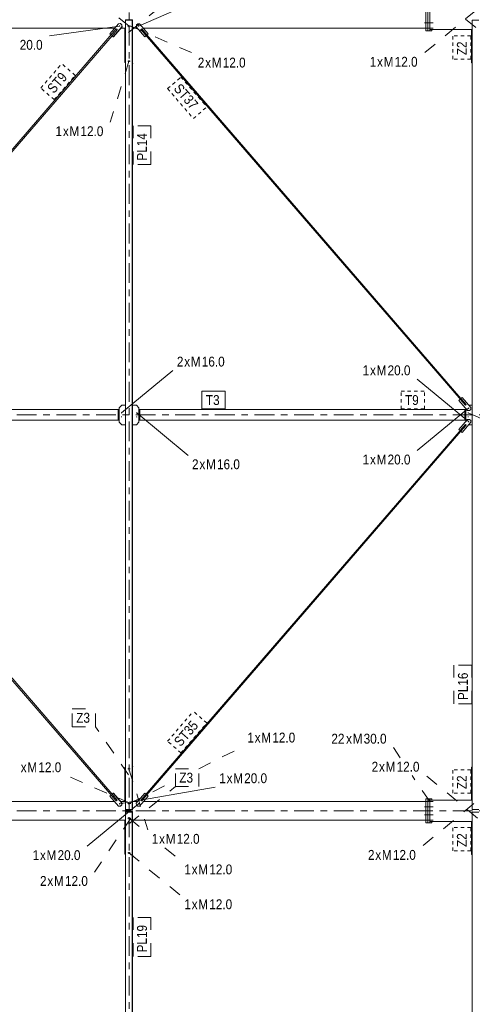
# Model space of a CAD drawing. Header units: millimetres. Extents: x -54 to 556, y -102 to 998.
# Tile 5 of 34: x 88 to 157, y 81 to 230. Entities that reach past the tile are written whole.
import ezdxf

# ---------------------------------------------------------------- set-up
doc = ezdxf.new("R2010")
doc.units = ezdxf.units.MM
for name, pattern in [('XKITLINE00', [0]), ('XKITLINE02', [4, 2, -2]), ('XKITLINE03', [6, 3, -1, 1, -1]), ('XKITLINE04', [3, 0.5, -0.5, 0.5, -0.5, 0.5, -0.5])]:
    doc.linetypes.add(name, pattern=pattern)
for name, color, linetype, lineweight in [('Element', 2, 'Continuous', 0), ('Spoina', 1, 'Continuous', 0), ('Znak elementu', 2, 'Continuous', 0), ('Znak śruby', 4, 'Continuous', 0), ('Śruba', 3, 'Continuous', 0)]:
    doc.layers.add(name, color=color, linetype=linetype, lineweight=lineweight)
doc.styles.add('ARIAL', font='ARIAL.TTF')

msp = doc.modelspace()

# ---------------------------------------------------------------- hatches: boundary and pattern name
at = {"layer": 'Śruba'}
for points in [[(103.67, 228.93), (103.67, 228.92), (103.66, 228.91), (103.66, 228.9), (103.66, 228.89), (103.65, 228.88), (103.64, 228.87), (103.64, 228.86), (103.63, 228.86), (103.62, 228.85), (103.61, 228.84), (103.6, 228.84), (103.59, 228.84), (103.58, 228.83), (103.57, 228.83), (103.56, 228.83), (103.55, 228.83), (103.54, 228.83), (103.53, 228.84), (103.52, 228.84), (103.51, 228.84), (103.5, 228.85), (103.49, 228.86), (103.48, 228.86), (103.47, 228.87), (103.47, 228.88), (103.46, 228.89), (103.46, 228.9), (103.45, 228.91), (103.45, 228.92), (103.45, 228.93), (103.45, 228.94), (103.45, 228.95), (103.45, 228.96), (103.45, 228.97), (103.46, 228.98), (103.46, 228.99), (103.47, 229), (103.47, 229.01), (103.48, 229.02), (103.49, 229.03), (103.5, 229.03), (103.51, 229.04), (103.52, 229.04), (103.53, 229.05), (103.54, 229.05), (103.55, 229.05), (103.56, 229.05), (103.57, 229.05), (103.58, 229.05), (103.59, 229.05), (103.6, 229.04), (103.61, 229.04), (103.62, 229.03), (103.63, 229.03), (103.64, 229.02), (103.64, 229.01), (103.65, 229), (103.66, 228.99), (103.66, 228.98), (103.66, 228.97), (103.67, 228.96), (103.67, 228.95), (103.67, 228.94)], [(106.54, 228.93), (106.54, 228.92), (106.54, 228.91), (106.53, 228.9), (106.53, 228.89), (106.52, 228.88), (106.52, 228.87), (106.51, 228.86), (106.5, 228.86), (106.49, 228.85), (106.48, 228.84), (106.47, 228.84), (106.46, 228.84), (106.45, 228.83), (106.44, 228.83), (106.43, 228.83), (106.42, 228.83), (106.41, 228.83), (106.4, 228.84), (106.39, 228.84), (106.38, 228.84), (106.37, 228.85), (106.36, 228.85), (106.35, 228.86), (106.35, 228.87), (106.34, 228.88), (106.34, 228.89), (106.33, 228.9), (106.33, 228.91), (106.32, 228.92), (106.32, 228.93), (106.32, 228.94), (106.32, 228.95), (106.32, 228.96), (106.33, 228.97), (106.33, 228.98), (106.33, 228.99), (106.34, 229), (106.35, 229.01), (106.35, 229.02), (106.36, 229.02), (106.37, 229.03), (106.38, 229.04), (106.39, 229.04), (106.4, 229.05), (106.41, 229.05), (106.42, 229.05), (106.43, 229.05), (106.44, 229.05), (106.45, 229.05), (106.46, 229.05), (106.47, 229.04), (106.48, 229.04), (106.49, 229.03), (106.5, 229.03), (106.51, 229.02), (106.52, 229.01), (106.52, 229), (106.53, 228.99), (106.53, 228.98), (106.54, 228.97), (106.54, 228.96), (106.54, 228.95), (106.54, 228.94)], [(103.94, 170.29), (103.94, 170.28), (103.94, 170.27), (103.93, 170.27), (103.93, 170.26), (103.93, 170.25), (103.92, 170.24), (103.91, 170.24), (103.91, 170.23), (103.9, 170.23), (103.89, 170.22), (103.88, 170.22), (103.88, 170.21), (103.87, 170.21), (103.86, 170.21), (103.85, 170.21), (103.84, 170.21), (103.83, 170.21), (103.82, 170.21), (103.82, 170.22), (103.81, 170.22), (103.8, 170.23), (103.79, 170.23), (103.79, 170.24), (103.78, 170.24), (103.78, 170.25), (103.77, 170.26), (103.77, 170.27), (103.76, 170.27), (103.76, 170.28), (103.76, 170.29), (103.76, 170.3), (103.76, 170.31), (103.76, 170.32), (103.76, 170.33), (103.77, 170.33), (103.77, 170.34), (103.78, 170.35), (103.78, 170.36), (103.79, 170.36), (103.79, 170.37), (103.8, 170.37), (103.81, 170.38), (103.82, 170.38), (103.82, 170.39), (103.83, 170.39), (103.84, 170.39), (103.85, 170.39), (103.86, 170.39), (103.87, 170.39), (103.88, 170.39), (103.88, 170.38), (103.89, 170.38), (103.9, 170.37), (103.91, 170.37), (103.91, 170.36), (103.92, 170.36), (103.93, 170.35), (103.93, 170.34), (103.93, 170.33), (103.94, 170.33), (103.94, 170.32), (103.94, 170.31), (103.94, 170.3)], [(106.24, 170.29), (106.24, 170.28), (106.24, 170.27), (106.23, 170.27), (106.23, 170.26), (106.22, 170.25), (106.22, 170.24), (106.21, 170.24), (106.21, 170.23), (106.2, 170.23), (106.19, 170.22), (106.18, 170.22), (106.18, 170.21), (106.17, 170.21), (106.16, 170.21), (106.15, 170.21), (106.14, 170.21), (106.13, 170.21), (106.12, 170.21), (106.12, 170.22), (106.11, 170.22), (106.1, 170.23), (106.09, 170.23), (106.09, 170.24), (106.08, 170.24), (106.07, 170.25), (106.07, 170.26), (106.07, 170.27), (106.06, 170.27), (106.06, 170.28), (106.06, 170.29), (106.06, 170.3), (106.06, 170.31), (106.06, 170.32), (106.06, 170.33), (106.07, 170.33), (106.07, 170.34), (106.07, 170.35), (106.08, 170.36), (106.09, 170.36), (106.09, 170.37), (106.1, 170.37), (106.11, 170.38), (106.12, 170.38), (106.12, 170.39), (106.13, 170.39), (106.14, 170.39), (106.15, 170.39), (106.16, 170.39), (106.17, 170.39), (106.18, 170.39), (106.18, 170.38), (106.19, 170.38), (106.2, 170.37), (106.21, 170.37), (106.21, 170.36), (106.22, 170.36), (106.22, 170.35), (106.23, 170.34), (106.23, 170.33), (106.24, 170.33), (106.24, 170.32), (106.24, 170.31), (106.24, 170.3)], [(156.44, 170.29), (156.44, 170.28), (156.44, 170.27), (156.43, 170.27), (156.43, 170.26), (156.43, 170.25), (156.42, 170.24), (156.41, 170.24), (156.41, 170.23), (156.4, 170.23), (156.39, 170.22), (156.39, 170.22), (156.38, 170.21), (156.37, 170.21), (156.36, 170.21), (156.35, 170.21), (156.34, 170.21), (156.33, 170.21), (156.32, 170.21), (156.32, 170.22), (156.31, 170.22), (156.3, 170.23), (156.29, 170.23), (156.29, 170.24), (156.28, 170.24), (156.28, 170.25), (156.27, 170.26), (156.27, 170.27), (156.26, 170.27), (156.26, 170.28), (156.26, 170.29), (156.26, 170.3), (156.26, 170.31), (156.26, 170.32), (156.26, 170.33), (156.27, 170.33), (156.27, 170.34), (156.28, 170.35), (156.28, 170.36), (156.29, 170.36), (156.29, 170.37), (156.3, 170.37), (156.31, 170.38), (156.32, 170.38), (156.32, 170.39), (156.33, 170.39), (156.34, 170.39), (156.35, 170.39), (156.36, 170.39), (156.37, 170.39), (156.38, 170.39), (156.39, 170.38), (156.39, 170.38), (156.4, 170.37), (156.41, 170.37), (156.41, 170.36), (156.42, 170.36), (156.43, 170.35), (156.43, 170.34), (156.43, 170.33), (156.44, 170.33), (156.44, 170.32), (156.44, 170.31), (156.44, 170.3)], [(156.52, 171.01), (156.52, 171), (156.51, 170.99), (156.51, 170.98), (156.51, 170.97), (156.5, 170.96), (156.49, 170.95), (156.49, 170.94), (156.48, 170.94), (156.47, 170.93), (156.46, 170.92), (156.45, 170.92), (156.44, 170.92), (156.43, 170.91), (156.42, 170.91), (156.41, 170.91), (156.4, 170.91), (156.39, 170.91), (156.38, 170.91), (156.37, 170.92), (156.36, 170.92), (156.35, 170.93), (156.34, 170.93), (156.33, 170.94), (156.32, 170.95), (156.32, 170.96), (156.31, 170.97), (156.31, 170.98), (156.3, 170.99), (156.3, 171), (156.3, 171.01), (156.3, 171.02), (156.3, 171.03), (156.3, 171.04), (156.3, 171.05), (156.31, 171.06), (156.31, 171.07), (156.32, 171.08), (156.32, 171.09), (156.33, 171.1), (156.34, 171.1), (156.35, 171.11), (156.36, 171.12), (156.37, 171.12), (156.38, 171.13), (156.39, 171.13), (156.4, 171.13), (156.41, 171.13), (156.42, 171.13), (156.43, 171.13), (156.44, 171.13), (156.45, 171.12), (156.46, 171.12), (156.47, 171.11), (156.48, 171.11), (156.49, 171.1), (156.49, 171.09), (156.5, 171.08), (156.51, 171.07), (156.51, 171.06), (156.51, 171.05), (156.52, 171.04), (156.52, 171.03), (156.52, 171.02)], [(103.94, 169.69), (103.94, 169.68), (103.94, 169.67), (103.93, 169.67), (103.93, 169.66), (103.93, 169.65), (103.92, 169.64), (103.91, 169.64), (103.91, 169.63), (103.9, 169.63), (103.89, 169.62), (103.88, 169.62), (103.88, 169.61), (103.87, 169.61), (103.86, 169.61), (103.85, 169.61), (103.84, 169.61), (103.83, 169.61), (103.82, 169.61), (103.82, 169.62), (103.81, 169.62), (103.8, 169.63), (103.79, 169.63), (103.79, 169.64), (103.78, 169.64), (103.78, 169.65), (103.77, 169.66), (103.77, 169.67), (103.76, 169.67), (103.76, 169.68), (103.76, 169.69), (103.76, 169.7), (103.76, 169.71), (103.76, 169.72), (103.76, 169.73), (103.77, 169.73), (103.77, 169.74), (103.78, 169.75), (103.78, 169.76), (103.79, 169.76), (103.79, 169.77), (103.8, 169.77), (103.81, 169.78), (103.82, 169.78), (103.82, 169.79), (103.83, 169.79), (103.84, 169.79), (103.85, 169.79), (103.86, 169.79), (103.87, 169.79), (103.88, 169.79), (103.88, 169.78), (103.89, 169.78), (103.9, 169.77), (103.91, 169.77), (103.91, 169.76), (103.92, 169.76), (103.93, 169.75), (103.93, 169.74), (103.93, 169.73), (103.94, 169.73), (103.94, 169.72), (103.94, 169.71), (103.94, 169.7)], [(106.24, 169.69), (106.24, 169.68), (106.24, 169.67), (106.23, 169.67), (106.23, 169.66), (106.22, 169.65), (106.22, 169.64), (106.21, 169.64), (106.21, 169.63), (106.2, 169.63), (106.19, 169.62), (106.18, 169.62), (106.18, 169.61), (106.17, 169.61), (106.16, 169.61), (106.15, 169.61), (106.14, 169.61), (106.13, 169.61), (106.12, 169.61), (106.12, 169.62), (106.11, 169.62), (106.1, 169.63), (106.09, 169.63), (106.09, 169.64), (106.08, 169.64), (106.07, 169.65), (106.07, 169.66), (106.07, 169.67), (106.06, 169.67), (106.06, 169.68), (106.06, 169.69), (106.06, 169.7), (106.06, 169.71), (106.06, 169.72), (106.06, 169.73), (106.07, 169.73), (106.07, 169.74), (106.07, 169.75), (106.08, 169.76), (106.09, 169.76), (106.09, 169.77), (106.1, 169.77), (106.11, 169.78), (106.12, 169.78), (106.12, 169.79), (106.13, 169.79), (106.14, 169.79), (106.15, 169.79), (106.16, 169.79), (106.17, 169.79), (106.18, 169.79), (106.18, 169.78), (106.19, 169.78), (106.2, 169.77), (106.21, 169.77), (106.21, 169.76), (106.22, 169.76), (106.22, 169.75), (106.23, 169.74), (106.23, 169.73), (106.24, 169.73), (106.24, 169.72), (106.24, 169.71), (106.24, 169.7)], [(156.44, 169.69), (156.44, 169.68), (156.44, 169.67), (156.43, 169.67), (156.43, 169.66), (156.43, 169.65), (156.42, 169.64), (156.41, 169.64), (156.41, 169.63), (156.4, 169.63), (156.39, 169.62), (156.39, 169.62), (156.38, 169.61), (156.37, 169.61), (156.36, 169.61), (156.35, 169.61), (156.34, 169.61), (156.33, 169.61), (156.32, 169.61), (156.32, 169.62), (156.31, 169.62), (156.3, 169.63), (156.29, 169.63), (156.29, 169.64), (156.28, 169.64), (156.28, 169.65), (156.27, 169.66), (156.27, 169.67), (156.26, 169.67), (156.26, 169.68), (156.26, 169.69), (156.26, 169.7), (156.26, 169.71), (156.26, 169.72), (156.26, 169.73), (156.27, 169.73), (156.27, 169.74), (156.28, 169.75), (156.28, 169.76), (156.29, 169.76), (156.29, 169.77), (156.3, 169.77), (156.31, 169.78), (156.32, 169.78), (156.32, 169.79), (156.33, 169.79), (156.34, 169.79), (156.35, 169.79), (156.36, 169.79), (156.37, 169.79), (156.38, 169.79), (156.39, 169.78), (156.39, 169.78), (156.4, 169.77), (156.41, 169.77), (156.41, 169.76), (156.42, 169.76), (156.43, 169.75), (156.43, 169.74), (156.43, 169.73), (156.44, 169.73), (156.44, 169.72), (156.44, 169.71), (156.44, 169.7)], [(156.52, 168.97), (156.52, 168.96), (156.51, 168.95), (156.51, 168.94), (156.51, 168.93), (156.5, 168.92), (156.49, 168.91), (156.49, 168.9), (156.48, 168.89), (156.47, 168.89), (156.46, 168.88), (156.45, 168.88), (156.44, 168.87), (156.43, 168.87), (156.42, 168.87), (156.41, 168.87), (156.4, 168.87), (156.39, 168.87), (156.38, 168.87), (156.37, 168.88), (156.36, 168.88), (156.35, 168.89), (156.34, 168.9), (156.33, 168.9), (156.32, 168.91), (156.32, 168.92), (156.31, 168.93), (156.31, 168.94), (156.3, 168.95), (156.3, 168.96), (156.3, 168.97), (156.3, 168.98), (156.3, 168.99), (156.3, 169), (156.3, 169.01), (156.31, 169.02), (156.31, 169.03), (156.32, 169.04), (156.32, 169.05), (156.33, 169.06), (156.34, 169.07), (156.35, 169.07), (156.36, 169.08), (156.37, 169.08), (156.38, 169.09), (156.39, 169.09), (156.4, 169.09), (156.41, 169.09), (156.42, 169.09), (156.43, 169.09), (156.44, 169.08), (156.45, 169.08), (156.46, 169.08), (156.47, 169.07), (156.48, 169.06), (156.49, 169.06), (156.49, 169.05), (156.5, 169.04), (156.51, 169.03), (156.51, 169.02), (156.51, 169.01), (156.52, 169), (156.52, 168.99), (156.52, 168.98)], [(103.67, 111.05), (103.67, 111.04), (103.66, 111.03), (103.66, 111.02), (103.66, 111.01), (103.65, 111), (103.64, 110.99), (103.64, 110.98), (103.63, 110.97), (103.62, 110.97), (103.61, 110.96), (103.6, 110.96), (103.59, 110.95), (103.58, 110.95), (103.57, 110.95), (103.56, 110.95), (103.55, 110.95), (103.54, 110.95), (103.53, 110.95), (103.52, 110.96), (103.51, 110.96), (103.5, 110.97), (103.49, 110.97), (103.48, 110.98), (103.47, 110.99), (103.47, 111), (103.46, 111.01), (103.46, 111.02), (103.45, 111.03), (103.45, 111.04), (103.45, 111.05), (103.45, 111.06), (103.45, 111.07), (103.45, 111.08), (103.45, 111.09), (103.46, 111.1), (103.46, 111.11), (103.47, 111.12), (103.47, 111.13), (103.48, 111.14), (103.49, 111.14), (103.5, 111.15), (103.51, 111.16), (103.52, 111.16), (103.53, 111.16), (103.54, 111.17), (103.55, 111.17), (103.56, 111.17), (103.57, 111.17), (103.58, 111.17), (103.59, 111.16), (103.6, 111.16), (103.61, 111.16), (103.62, 111.15), (103.63, 111.14), (103.64, 111.14), (103.64, 111.13), (103.65, 111.12), (103.66, 111.11), (103.66, 111.1), (103.66, 111.09), (103.67, 111.08), (103.67, 111.07), (103.67, 111.06)], [(106.54, 111.05), (106.54, 111.04), (106.54, 111.03), (106.53, 111.02), (106.53, 111.01), (106.52, 111), (106.52, 110.99), (106.51, 110.98), (106.5, 110.97), (106.49, 110.97), (106.48, 110.96), (106.47, 110.96), (106.46, 110.95), (106.45, 110.95), (106.44, 110.95), (106.43, 110.95), (106.42, 110.95), (106.41, 110.95), (106.4, 110.95), (106.39, 110.96), (106.38, 110.96), (106.37, 110.97), (106.36, 110.98), (106.35, 110.98), (106.35, 110.99), (106.34, 111), (106.33, 111.01), (106.33, 111.02), (106.33, 111.03), (106.32, 111.04), (106.32, 111.05), (106.32, 111.06), (106.32, 111.07), (106.32, 111.08), (106.33, 111.09), (106.33, 111.1), (106.34, 111.11), (106.34, 111.12), (106.35, 111.13), (106.35, 111.14), (106.36, 111.15), (106.37, 111.15), (106.38, 111.16), (106.39, 111.16), (106.4, 111.16), (106.41, 111.17), (106.42, 111.17), (106.43, 111.17), (106.44, 111.17), (106.45, 111.17), (106.46, 111.16), (106.47, 111.16), (106.48, 111.16), (106.49, 111.15), (106.5, 111.14), (106.51, 111.14), (106.52, 111.13), (106.52, 111.12), (106.53, 111.11), (106.53, 111.1), (106.54, 111.09), (106.54, 111.08), (106.54, 111.07), (106.54, 111.06)]]:
    msp.add_hatch(color=256, dxfattribs=at).paths.add_polyline_path(points, flags=17)

# ---------------------------------------------------------------- linework, layer by layer
at = {"layer": 'Element', "linetype": 'XKITLINE00', "lineweight": 0}
for p, q in [((149.93, 231.8), (149.93, 228.2)), ((150.23, 231.8), (150.23, 228.2)), ((150.23, 228.2), (150.23, 231.8)), ((150.53, 228.2), (150.53, 231.8)), ((150.54, 228.4), (150.54, 231.6)), ((105.5, 229.9), (104.47, 229.9)), ((104.47, 229.82), (104.47, 229.9)), ((104.47, 110.18), (104.47, 229.82)), ((105.47, 229.82), (104.47, 229.82)), ((105.47, 229.82), (105.47, 229.9)), ((105.47, 110.18), (105.47, 229.82)), ((105.47, 110.18), (105.47, 229.82)), ((105.47, 229.82), (105.47, 229.82)), ((105.5, 229.82), (105.47, 229.82)), ((105.5, 229.82), (105.5, 229.9)), ((105.5, 110.18), (105.5, 229.82)), ((105.5, 110.18), (105.5, 229.82)), ((105.5, 229.82), (105.5, 229.82)), ((156.97, 110.18), (156.97, 229.82)), ((157.97, 229.82), (156.97, 229.82)), ((53, 228.6), (102.8, 228.6)), ((53.93, 171.58), (103.06, 228.51)), ((102.08, 227.77), (103.39, 229.28)), ((103.06, 228.51), (102.27, 227.61)), ((102.43, 227.47), (103.21, 228.38)), ((103.92, 228.83), (102.61, 227.31)), ((103.93, 228.83), (102.62, 227.31)), ((103.06, 228.51), (103.17, 228.41)), ((103.1, 228.48), (103.09, 228.49)), ((103.13, 228.45), (103.1, 228.48)), ((103.17, 228.41), (103.13, 228.45)), ((103.18, 228.41), (103.17, 228.41)), ((103.18, 228.41), (103.21, 228.38)), ((103.39, 229.28), (103.67, 229.3)), ((103.68, 229.3), (103.67, 229.3)), ((103.67, 229.3), (103.9, 229.11)), ((103.91, 229.11), (103.68, 229.3)), ((103.73, 228.6), (104.47, 228.6)), ((103.91, 229.11), (103.9, 229.11)), ((103.9, 229.11), (103.92, 228.83)), ((103.93, 228.83), (103.91, 229.11)), ((103.93, 228.83), (103.92, 228.83)), ((104.34, 223.42), (104.34, 228.6)), ((105.5, 228.6), (106.29, 228.6)), ((106.08, 228.84), (106.1, 229.12)), ((107.39, 227.32), (106.08, 228.84)), ((106.1, 229.12), (106.3, 229.29)), ((106.3, 229.29), (106.31, 229.29)), ((106.3, 229.29), (106.58, 229.27)), ((106.31, 229.29), (106.31, 229.29)), ((106.31, 229.29), (106.59, 229.27)), ((106.59, 229.27), (106.58, 229.27)), ((106.58, 229.27), (107.89, 227.76)), ((106.59, 229.27), (107.89, 227.76)), ((106.92, 228.5), (106.8, 228.4)), ((106.81, 228.4), (106.8, 228.4)), ((155.93, 171.46), (106.8, 228.4)), ((106.8, 228.4), (106.8, 228.4)), ((106.8, 228.4), (107.58, 227.49)), ((106.83, 228.42), (106.81, 228.4)), ((106.86, 228.45), (106.83, 228.42)), ((106.89, 228.48), (106.86, 228.45)), ((106.91, 228.49), (106.89, 228.48)), ((106.92, 228.5), (106.91, 228.49)), ((107.7, 227.59), (106.92, 228.5)), ((107.17, 228.6), (149.93, 228.6)), ((150.54, 228.4), (156.97, 228.4)), ((150.83, 228.2), (150.83, 228.4)), ((156.84, 223.39), (156.84, 228.4)), ((54.87, 172.36), (102.43, 227.47)), ((102.27, 227.61), (102.08, 227.77)), ((102.27, 227.61), (102.28, 227.61)), ((102.61, 227.31), (102.43, 227.47)), ((102.62, 227.31), (102.61, 227.31)), ((107.58, 227.49), (107.39, 227.32)), ((107.39, 227.32), (107.4, 227.32)), ((107.4, 227.32), (107.58, 227.49)), ((107.58, 227.49), (107.58, 227.49)), ((107.89, 227.76), (107.7, 227.59)), ((155.26, 172.47), (107.7, 227.59)), ((107.7, 227.59), (107.71, 227.59)), ((107.89, 227.76), (107.71, 227.59)), ((107.89, 227.76), (107.89, 227.76)), ((149.93, 228.2), (150.23, 228.2)), ((150.23, 228.2), (150.83, 228.2)), ((104.47, 223.42), (104.34, 223.42)), ((104.45, 223.27), (104.47, 223.27)), ((104.45, 223.21), (104.45, 223.27)), ((104.45, 223.21), (104.47, 223.21)), ((105.5, 223.27), (105.55, 223.27)), ((105.5, 223.21), (105.55, 223.21)), ((105.55, 223.21), (105.55, 223.27)), ((156.97, 223.39), (156.84, 223.39)), ((156.84, 223.39), (156.84, 223.38)), ((156.84, 223.38), (156.97, 223.38)), ((156.95, 223.27), (156.97, 223.27)), ((156.95, 223.21), (156.95, 223.27)), ((156.95, 223.21), (156.97, 223.21)), ((154.95, 172.21), (155.14, 172.37)), ((156.26, 170.69), (154.95, 172.21)), ((155.14, 172.37), (155.14, 172.37)), ((155.14, 172.37), (155.92, 171.46)), ((155.26, 172.47), (155.45, 172.64)), ((156.05, 171.56), (155.26, 172.47)), ((155.46, 172.64), (155.45, 172.64)), ((155.45, 172.64), (156.76, 171.12)), ((156.76, 171.12), (155.46, 172.64)), ((54.12, 170.8), (103.34, 170.8)), ((103.34, 170.8), (103.34, 169.2)), ((103.41, 170.8), (103.34, 170.8)), ((103.34, 169.2), (103.34, 170.8)), ((103.38, 169.2), (103.38, 170.8)), ((103.41, 169.2), (103.41, 170.8)), ((103.43, 170.8), (103.41, 170.8)), ((103.41, 170.78), (103.41, 170.8)), ((103.41, 170.78), (103.5, 170.78)), ((103.43, 170.78), (103.43, 170.8)), ((103.5, 171.1), (103.9, 171.5)), ((103.5, 168.9), (103.5, 171.1)), ((103.9, 171.5), (104.47, 171.5)), ((105.5, 171.5), (106.1, 171.5)), ((106.5, 171.1), (106.1, 171.5)), ((106.1, 171.5), (106.1, 171.5)), ((106.1, 171.5), (106.5, 171.1)), ((106.5, 171.1), (106.5, 168.9)), ((106.5, 171.1), (106.5, 171.1)), ((106.5, 171.1), (106.5, 168.9)), ((106.5, 170.78), (106.58, 170.78)), ((106.58, 170.8), (106.58, 169.2)), ((106.58, 170.8), (106.62, 170.8)), ((106.62, 169.2), (106.62, 170.8)), ((106.62, 170.8), (155.84, 170.8)), ((106.62, 170.8), (106.62, 169.2)), ((155.84, 170.8), (155.84, 169.2)), ((155.91, 170.8), (155.84, 170.8)), ((155.84, 169.2), (155.84, 170.8)), ((155.88, 169.2), (155.88, 170.8)), ((155.91, 169.2), (155.91, 170.8)), ((155.93, 170.8), (155.91, 170.8)), ((155.91, 170.78), (155.91, 170.8)), ((155.91, 170.78), (156, 170.78)), ((155.92, 171.46), (156.05, 171.56)), ((155.93, 170.78), (155.93, 170.8)), ((156, 169.01), (156, 170.99)), ((156.54, 170.67), (156.26, 170.69)), ((156.44, 171.5), (156.97, 171.5)), ((156.54, 170.67), (156.74, 170.84)), ((156.74, 170.84), (156.54, 170.67)), ((156.54, 170.67), (156.54, 170.67)), ((156.74, 170.84), (156.76, 171.12)), ((156.76, 171.12), (156.74, 170.84)), ((156.74, 170.84), (156.74, 170.84)), ((156.76, 171.12), (156.76, 171.12)), ((103.34, 169.2), (54.12, 169.2)), ((103.41, 169.2), (103.34, 169.2)), ((103.41, 169.2), (103.41, 169.22)), ((103.41, 169.22), (103.5, 169.22)), ((103.41, 169.2), (103.43, 169.2)), ((103.43, 169.2), (103.43, 169.22)), ((103.9, 168.5), (103.5, 168.9)), ((105.49, 169.92), (105.47, 169.92)), ((105.47, 169.84), (105.49, 169.84)), ((105.49, 169.84), (105.49, 169.92)), ((106.5, 168.9), (106.1, 168.5)), ((106.5, 168.9), (106.1, 168.5)), ((106.5, 169.22), (106.58, 169.22)), ((106.5, 168.9), (106.5, 168.9)), ((106.58, 169.2), (106.62, 169.2)), ((155.84, 169.2), (106.62, 169.2)), ((154.95, 167.79), (156.26, 169.31)), ((156.76, 168.88), (155.45, 167.36)), ((156.76, 168.88), (155.46, 167.36)), ((155.91, 169.2), (155.84, 169.2)), ((155.91, 169.2), (155.91, 169.22)), ((155.91, 169.22), (156, 169.22)), ((155.91, 169.2), (155.93, 169.2)), ((155.93, 169.2), (155.93, 169.22)), ((156.26, 169.31), (156.54, 169.33)), ((156.74, 169.16), (156.54, 169.33)), ((156.54, 169.33), (156.54, 169.33)), ((156.54, 169.33), (156.74, 169.16)), ((156.76, 168.88), (156.74, 169.16)), ((156.74, 169.16), (156.74, 169.16)), ((156.74, 169.16), (156.76, 168.88)), ((156.76, 168.88), (156.76, 168.88)), ((103.06, 111.49), (53.93, 168.42)), ((102.43, 112.53), (54.87, 167.64)), ((103.9, 168.5), (104.47, 168.5)), ((105.5, 168.5), (106.1, 168.5)), ((106.1, 168.5), (106.1, 168.5)), ((106.8, 111.6), (155.93, 168.54)), ((107.7, 112.41), (155.26, 167.53)), ((155.14, 167.63), (154.95, 167.79)), ((155.92, 168.54), (155.14, 167.63)), ((155.14, 167.63), (155.14, 167.63)), ((155.26, 167.53), (156.05, 168.44)), ((155.45, 167.36), (155.26, 167.53)), ((155.46, 167.36), (155.45, 167.36)), ((156.05, 168.44), (155.92, 168.54)), ((156.44, 168.5), (156.97, 168.5)), ((104.34, 111.4), (104.34, 116.58)), ((104.34, 116.58), (104.47, 116.58)), ((104.45, 116.79), (104.47, 116.79)), ((104.45, 116.73), (104.45, 116.79)), ((104.45, 116.73), (104.47, 116.73)), ((105.5, 116.79), (105.55, 116.79)), ((105.5, 116.73), (105.55, 116.73)), ((105.55, 116.73), (105.55, 116.79)), ((156.84, 116.62), (156.84, 111.6)), ((156.84, 116.62), (156.97, 116.62)), ((156.84, 116.61), (156.97, 116.61)), ((156.95, 116.79), (156.97, 116.79)), ((156.95, 116.73), (156.95, 116.79)), ((156.95, 116.73), (156.97, 116.73)), ((105.5, 112.28), (105.5, 113.5)), ((105.5, 113.49), (105.5, 113.49)), ((102.08, 112.23), (102.27, 112.39)), ((103.39, 110.72), (102.08, 112.23)), ((102.27, 112.39), (102.28, 112.39)), ((102.27, 112.39), (103.06, 111.49)), ((102.43, 112.53), (102.61, 112.69)), ((103.21, 111.62), (102.43, 112.53)), ((102.62, 112.69), (102.61, 112.69)), ((102.61, 112.69), (103.92, 111.17)), ((103.93, 111.17), (102.62, 112.69)), ((105.5, 112.28), (105.5, 112.28)), ((106.08, 111.16), (107.39, 112.68)), ((107.89, 112.24), (106.58, 110.73)), ((106.59, 110.73), (107.89, 112.24)), ((107.58, 112.51), (106.8, 111.6)), ((106.92, 111.5), (107.7, 112.41)), ((107.4, 112.68), (107.39, 112.68)), ((107.39, 112.68), (107.58, 112.51)), ((107.58, 112.51), (107.4, 112.68)), ((107.58, 112.51), (107.58, 112.51)), ((107.71, 112.41), (107.7, 112.41)), ((107.7, 112.41), (107.89, 112.24)), ((107.89, 112.24), (107.71, 112.41)), ((107.89, 112.24), (107.89, 112.24)), ((53, 111.4), (102.8, 111.4)), ((103.06, 111.49), (103.17, 111.59)), ((103.09, 111.51), (103.1, 111.52)), ((103.1, 111.52), (103.13, 111.55)), ((103.13, 111.55), (103.17, 111.59)), ((103.17, 111.59), (103.18, 111.59)), ((103.18, 111.59), (103.21, 111.62)), ((103.67, 110.7), (103.39, 110.72)), ((103.9, 110.89), (103.67, 110.7)), ((103.67, 110.7), (103.68, 110.7)), ((103.68, 110.7), (103.91, 110.89)), ((103.73, 111.4), (104.47, 111.4)), ((103.92, 111.17), (103.9, 110.89)), ((103.91, 110.89), (103.9, 110.89)), ((103.91, 110.89), (103.93, 111.17)), ((103.93, 111.17), (103.92, 111.17)), ((105.5, 111.4), (106.29, 111.4)), ((106.1, 110.88), (106.08, 111.16)), ((106.3, 110.71), (106.1, 110.88)), ((106.58, 110.73), (106.3, 110.71)), ((106.31, 110.71), (106.3, 110.71)), ((106.31, 110.71), (106.59, 110.73)), ((106.31, 110.71), (106.31, 110.71)), ((106.59, 110.73), (106.58, 110.73)), ((106.8, 111.6), (106.81, 111.6)), ((106.8, 111.6), (106.8, 111.6)), ((106.8, 111.6), (106.92, 111.5)), ((106.81, 111.6), (106.83, 111.58)), ((106.83, 111.58), (106.86, 111.55)), ((106.86, 111.55), (106.89, 111.52)), ((106.89, 111.52), (106.91, 111.51)), ((106.91, 111.51), (106.92, 111.5)), ((107.17, 111.4), (149.93, 111.4)), ((149.93, 111.8), (149.93, 108.2)), ((150.23, 111.8), (149.93, 111.8)), ((150.23, 111.8), (150.23, 108.2)), ((150.83, 111.8), (150.23, 111.8)), ((150.23, 108.2), (150.23, 111.8)), ((150.53, 108.2), (150.53, 111.8)), ((150.54, 111.6), (156.97, 111.6)), ((150.54, 108.4), (150.54, 111.6)), ((150.83, 111.6), (150.83, 111.8)), ((104.47, 110.18), (105.47, 110.18)), ((104.47, 110.1), (104.47, 110.18)), ((105.5, 110.1), (104.47, 110.1)), ((105.5, 109.9), (104.47, 109.9)), ((104.47, 109.82), (104.47, 109.9)), ((104.47, 0.08), (104.47, 109.82)), ((105.47, 109.82), (104.47, 109.82)), ((105.47, 110.18), (105.47, 110.18)), ((105.5, 110.18), (105.47, 110.18)), ((105.47, 110.1), (105.47, 110.18)), ((105.47, 109.82), (105.47, 109.9)), ((105.47, 0.08), (105.47, 109.82)), ((105.47, 0.08), (105.47, 109.82)), ((105.47, 109.82), (105.47, 109.82)), ((105.5, 109.82), (105.47, 109.82)), ((105.5, 110.18), (105.5, 110.18)), ((105.5, 110.1), (105.5, 110.18)), ((105.5, 109.82), (105.5, 109.9)), ((105.5, 0.08), (105.5, 109.82)), ((105.5, 0.08), (105.5, 109.82)), ((105.5, 109.82), (105.5, 109.82)), ((156.97, 110.18), (157.97, 110.18)), ((156.97, 0.08), (156.97, 109.82)), ((157.97, 109.82), (156.97, 109.82)), ((53, 108.6), (104.47, 108.6)), ((104.34, 103.42), (104.34, 108.6)), ((105.5, 108.6), (149.93, 108.6)), ((105.5, 107.72), (105.5, 101.69)), ((105.5, 107.72), (105.5, 107.72)), ((149.93, 108.2), (150.23, 108.2)), ((150.23, 108.2), (150.83, 108.2)), ((150.54, 108.4), (156.97, 108.4)), ((150.83, 108.2), (150.83, 108.4)), ((156.84, 103.39), (156.84, 108.4)), ((105.5, 106.51), (105.5, 106.51)), ((104.47, 103.42), (104.34, 103.42)), ((104.45, 103.27), (104.47, 103.27)), ((104.45, 103.21), (104.45, 103.27)), ((104.45, 103.21), (104.47, 103.21)), ((105.5, 103.27), (105.55, 103.27)), ((105.5, 103.21), (105.55, 103.21)), ((105.55, 103.21), (105.55, 103.27)), ((156.97, 103.39), (156.84, 103.39)), ((156.84, 103.39), (156.84, 103.38)), ((156.84, 103.38), (156.97, 103.38)), ((156.95, 103.27), (156.97, 103.27)), ((156.95, 103.21), (156.95, 103.27)), ((156.95, 103.21), (156.97, 103.21)), ((105.5, 101.69), (105.5, 101.69))]:
    msp.add_line(p, q, dxfattribs=at)
at = {"layer": 'Spoina', "linetype": 'XKITLINE03', "lineweight": 0}
for p, q in [((105, -20), (105, 960)), ((-20, 170), (440, 170)), ((-20, 110), (440, 110))]:
    msp.add_line(p, q, dxfattribs=at)
at = {"layer": 'Znak elementu', "linetype": 'XKITLINE02', "lineweight": 0}
for p, q in [((104.93, 227.96), (112.01, 233.68)), ((105.6, 207.94), (105.6, 213.81)), ((108.3, 213.81), (105.6, 213.81)), ((108.3, 207.94), (108.3, 213.81)), ((108.3, 207.94), (105.6, 207.94)), ((154.2, 126.19), (154.2, 132.06)), ((156.9, 132.06), (154.2, 132.06)), ((156.9, 126.19), (156.9, 132.06)), ((96.4, 125.45), (99.93, 125.45)), ((96.4, 122.75), (96.4, 125.45)), ((99.93, 122.75), (99.93, 125.45)), ((156.9, 126.19), (154.2, 126.19)), ((96.4, 122.75), (99.93, 122.75)), ((104.93, 115.44), (99.93, 122.75)), ((112.01, 116.38), (115.54, 116.38)), ((112.01, 113.68), (112.01, 116.38)), ((115.54, 113.68), (115.54, 116.38)), ((104.93, 107.96), (112.01, 113.68)), ((112.01, 113.68), (115.54, 113.68)), ((105.6, 87.94), (105.6, 93.81)), ((108.3, 93.81), (105.6, 93.81)), ((108.3, 87.94), (108.3, 93.81)), ((108.3, 87.94), (105.6, 87.94))]:
    msp.add_line(p, q, dxfattribs=at)
at = {"layer": 'Znak elementu', "linetype": 'XKITLINE04', "lineweight": 0}
for p, q in [((154.04, 223.92), (154.04, 227.46)), ((156.74, 227.46), (154.04, 227.46)), ((156.74, 223.92), (156.74, 227.46)), ((156.74, 223.92), (154.04, 223.92)), ((91.62, 219.54), (94.8, 223.23)), ((96.84, 221.46), (94.8, 223.23)), ((93.66, 217.78), (96.84, 221.46)), ((110.82, 219.45), (112.86, 221.21)), ((112.86, 221.21), (116.77, 216.69)), ((93.66, 217.78), (91.62, 219.54)), ((110.82, 219.45), (114.73, 214.92)), ((114.73, 214.92), (116.77, 216.69)), ((146.18, 173.6), (149.72, 173.6)), ((146.18, 170.9), (146.18, 173.6)), ((149.72, 170.9), (149.72, 173.6)), ((146.18, 170.9), (149.72, 170.9)), ((110.82, 120.55), (114.73, 125.08)), ((116.77, 123.31), (114.73, 125.08)), ((112.86, 118.78), (116.77, 123.31)), ((112.86, 118.78), (110.82, 120.55)), ((154.04, 112.68), (154.04, 116.21)), ((156.74, 116.21), (154.04, 116.21)), ((156.74, 112.68), (156.74, 116.21)), ((156.74, 112.68), (154.04, 112.68)), ((154.04, 103.92), (154.04, 107.46)), ((156.74, 107.46), (154.04, 107.46)), ((156.74, 103.92), (156.74, 107.46)), ((156.74, 103.92), (154.04, 103.92))]:
    msp.add_line(p, q, dxfattribs=at)
at = {"layer": 'Znak elementu', "linetype": 'XKITLINE00', "lineweight": 0}
for p, q in [((116.03, 173.6), (119.56, 173.6)), ((116.03, 170.9), (116.03, 173.6)), ((119.56, 170.9), (119.56, 173.6)), ((116.03, 170.9), (119.56, 170.9))]:
    msp.add_line(p, q, dxfattribs=at)
at = {"layer": 'Znak śruby', "linetype": 'XKITLINE02', "lineweight": 0}
for p, q in [((104.99, 228.9), (97.21, 235.33)), ((157.49, 228.7), (149.71, 235.13)), ((157.49, 231.3), (149.71, 224.87)), ((105.28, 228.9), (114.8, 224.75)), ((104.98, 223.62), (102.14, 214.35)), ((115.54, 116.37), (122.31, 119.75)), ((146.06, 118.03), (145.02, 119.58)), ((105.28, 111.1), (95.75, 115.25)), ((104.98, 116.38), (107.83, 107.1)), ((150.52, 111.4), (147.87, 115.33)), ((157.78, 108.9), (150, 115.33)), ((104.99, 111.1), (112.01, 114.6)), ((157.22, 111.1), (149.44, 104.67)), ((105.28, 108.9), (99.78, 100.72)), ((104.99, 108.9), (107.83, 106.55)), ((104.98, 103.62), (112.76, 97.19)), ((110.43, 104.4), (112.77, 102.47))]:
    msp.add_line(p, q, dxfattribs=at)
at = {"layer": 'Znak śruby', "linetype": 'XKITLINE00', "lineweight": 0}
for p, q in [((106.44, 228.94), (115.96, 233.09)), ((103.56, 228.94), (92.94, 227.44)), ((103.85, 170.3), (111.63, 176.73)), ((156.41, 168.98), (148.64, 175.41)), ((106.15, 170.3), (113.93, 163.87)), ((156.41, 171.02), (148.64, 164.59)), ((156.35, 170.3), (165.88, 166.15)), ((103.56, 111.06), (118.05, 113.59)), ((106.44, 111.06), (98.66, 104.63))]:
    msp.add_line(p, q, dxfattribs=at)
at = {"layer": 'Śruba', "linetype": 'XKITLINE00', "lineweight": 0}
for p, q in [((103.55, 228.94), (103.57, 228.94)), ((106.43, 228.94), (106.45, 228.94)), ((103.86, 170.3), (103.85, 170.3)), ((106.16, 170.3), (106.15, 170.3)), ((156.36, 170.3), (156.35, 170.3)), ((156.41, 171.02), (156.42, 171.02)), ((103.86, 169.7), (103.85, 169.7)), ((106.16, 169.7), (106.15, 169.7)), ((156.36, 169.7), (156.35, 169.7)), ((156.41, 168.98), (156.42, 168.98)), ((103.55, 111.06), (103.57, 111.06)), ((106.43, 111.06), (106.45, 111.06))]:
    msp.add_line(p, q, dxfattribs=at)
at = {"layer": 'Śruba', "linetype": 'XKITLINE02', "lineweight": 0}
for p, q in [((104.72, 228.9), (104.71, 228.9)), ((104.79, 228.9), (105.19, 228.9)), ((104.91, 228.97), (104.94, 228.97)), ((104.91, 228.83), (104.94, 228.83)), ((104.95, 228.97), (105.07, 228.97)), ((104.95, 228.83), (105.07, 228.83)), ((105.28, 228.9), (105.27, 228.9)), ((150.81, 229.4), (149.71, 229.4)), ((150.81, 228.6), (149.71, 228.6)), ((150.83, 229.4), (149.73, 229.4)), ((150.83, 228.6), (149.73, 228.6)), ((150.86, 229.4), (149.76, 229.4)), ((150.93, 229.4), (149.83, 229.4)), ((151, 229.4), (149.9, 229.4)), ((151.02, 229.4), (149.92, 229.4)), ((151.02, 228.6), (149.92, 228.6)), ((151.07, 229.4), (149.97, 229.4)), ((151.07, 228.6), (149.97, 228.6)), ((105.16, 223.62), (104.81, 223.62)), ((104.94, 223.69), (104.91, 223.69)), ((104.94, 223.55), (104.91, 223.55)), ((105.06, 223.69), (104.94, 223.69)), ((105.06, 223.55), (104.94, 223.55)), ((104.94, 116.45), (104.91, 116.45)), ((105.06, 116.45), (104.94, 116.45)), ((105.16, 116.38), (104.81, 116.38)), ((104.94, 116.31), (104.91, 116.31)), ((105.06, 116.31), (104.94, 116.31)), ((104.72, 111.1), (104.71, 111.1)), ((104.79, 111.1), (105.19, 111.1)), ((104.91, 111.17), (104.94, 111.17)), ((104.91, 111.03), (104.94, 111.03)), ((104.95, 111.17), (105.07, 111.17)), ((104.95, 111.03), (105.07, 111.03)), ((105.28, 111.1), (105.27, 111.1)), ((150.81, 111.4), (149.71, 111.4)), ((150.81, 110.6), (149.71, 110.6)), ((150.83, 111.4), (149.73, 111.4)), ((150.83, 110.6), (149.73, 110.6)), ((150.86, 110.6), (149.76, 110.6)), ((150.93, 110.6), (149.83, 110.6)), ((151, 110.6), (149.9, 110.6)), ((151.02, 111.4), (149.92, 111.4)), ((151.02, 110.6), (149.92, 110.6)), ((151.07, 111.4), (149.97, 111.4)), ((151.07, 110.6), (149.97, 110.6)), ((104.91, 108.97), (104.94, 108.97)), ((104.95, 108.97), (105.07, 108.97)), ((150.81, 109.4), (149.71, 109.4)), ((150.83, 109.4), (149.73, 109.4)), ((150.86, 109.4), (149.76, 109.4)), ((150.93, 109.4), (149.83, 109.4)), ((151, 109.4), (149.9, 109.4)), ((151.02, 109.4), (149.92, 109.4)), ((151.07, 109.4), (149.97, 109.4)), ((104.72, 108.9), (104.71, 108.9)), ((104.79, 108.9), (105.19, 108.9)), ((104.91, 108.83), (104.94, 108.83)), ((104.95, 108.83), (105.07, 108.83)), ((105.28, 108.9), (105.27, 108.9)), ((150.81, 108.6), (149.71, 108.6)), ((150.83, 108.6), (149.73, 108.6)), ((151.02, 108.6), (149.92, 108.6)), ((151.07, 108.6), (149.97, 108.6)), ((105.16, 103.62), (104.81, 103.62)), ((104.94, 103.69), (104.91, 103.69)), ((104.94, 103.55), (104.91, 103.55)), ((105.06, 103.69), (104.94, 103.69)), ((105.06, 103.55), (104.94, 103.55))]:
    msp.add_line(p, q, dxfattribs=at)

# ---------------------------------------------------------------- texts
at = {"layer": 'Znak elementu', "style": 'ARIAL', "width": 0.85}
for s, rotation, p in [('Z2', 90.0002, (156.14, 224.52)), ('ST9', 49.2113, (93.6, 218.62)), ('ST37', -49.2113, (111.67, 219.39)), ('PL14', 90.0002, (107.7, 208.54)), ('PL16', 90.0002, (156.3, 126.79)), ('ST35', 49.2113, (112.8, 119.63)), ('Z2', 90.0002, (156.14, 113.28)), ('Z2', 90.0002, (156.14, 104.52)), ('PL19', 90.0002, (107.7, 88.54))]:
    msp.add_text(s, height=1.5, rotation=rotation, dxfattribs=at).set_placement(p)
for s, p in [('T3', (116.63, 171.5)), ('T9', (146.78, 171.5)), ('Z3', (97, 123.35)), ('Z3', (112.61, 114.28))]:
    msp.add_text(s, height=1.5, dxfattribs=at).set_placement(p)
at = {"layer": 'Znak śruby', "style": 'ARIAL', "width": 0.85}
for s, p in [('20.0', (88.44, 225.34)), ('2', (115.4, 222.65)), ('M', (117.52, 222.65)), ('12.0', (119.18, 222.65)), ('1', (141.44, 222.77)), ('x', (142.55, 222.77)), ('M', (143.55, 222.77)), ('12.0', (145.22, 222.77)), ('x', (116.52, 222.65)), ('1', (93.86, 212.25)), ('M', (95.98, 212.25)), ('12.0', (97.64, 212.25)), ('x', (94.98, 212.25)), ('2', (112.23, 177.33)), ('x', (113.35, 177.33)), ('M', (114.35, 177.33)), ('16.0', (116.01, 177.33)), ('1', (140.36, 176.01)), ('x', (141.48, 176.01)), ('M', (142.48, 176.01)), ('20.0', (144.14, 176.01)), ('2', (114.53, 161.77)), ('x', (115.65, 161.77)), ('M', (116.65, 161.77)), ('16.0', (118.31, 161.77)), ('1', (140.36, 162.49)), ('x', (141.48, 162.49)), ('M', (142.48, 162.49)), ('20.0', (144.14, 162.49)), ('1', (122.91, 120.35)), ('x', (124.02, 120.35)), ('M', (125.02, 120.35)), ('12.0', (126.69, 120.35)), ('22', (135.63, 120.18)), ('x', (137.86, 120.18)), ('M', (138.86, 120.18)), ('30.0', (140.52, 120.18)), ('x', (88.59, 115.85)), ('M', (89.59, 115.85)), ('12.0', (91.26, 115.85)), ('2', (141.73, 115.93)), ('x', (142.84, 115.93)), ('M', (143.84, 115.93)), ('12.0', (145.51, 115.93)), ('1', (118.65, 114.19)), ('x', (119.77, 114.19)), ('M', (120.77, 114.19)), ('20.0', (122.43, 114.19)), ('1', (108.43, 105)), ('x', (109.54, 105)), ('M', (110.54, 105)), ('12.0', (112.21, 105)), ('1', (90.39, 102.53)), ('x', (91.5, 102.53)), ('M', (92.5, 102.53)), ('20.0', (94.17, 102.53)), ('2', (141.17, 102.57)), ('x', (142.28, 102.57)), ('M', (143.28, 102.57)), ('12.0', (144.95, 102.57)), ('1', (113.37, 100.37)), ('x', (114.48, 100.37)), ('M', (115.48, 100.37)), ('12.0', (117.15, 100.37)), ('2', (91.51, 98.62)), ('M', (93.62, 98.62)), ('12.0', (95.29, 98.62)), ('x', (92.62, 98.62)), ('1', (113.36, 95.09)), ('x', (114.48, 95.09)), ('M', (115.48, 95.09)), ('12.0', (117.14, 95.09))]:
    msp.add_text(s, height=1.5, dxfattribs=at).set_placement(p)

doc.saveas('drawing.dxf')
